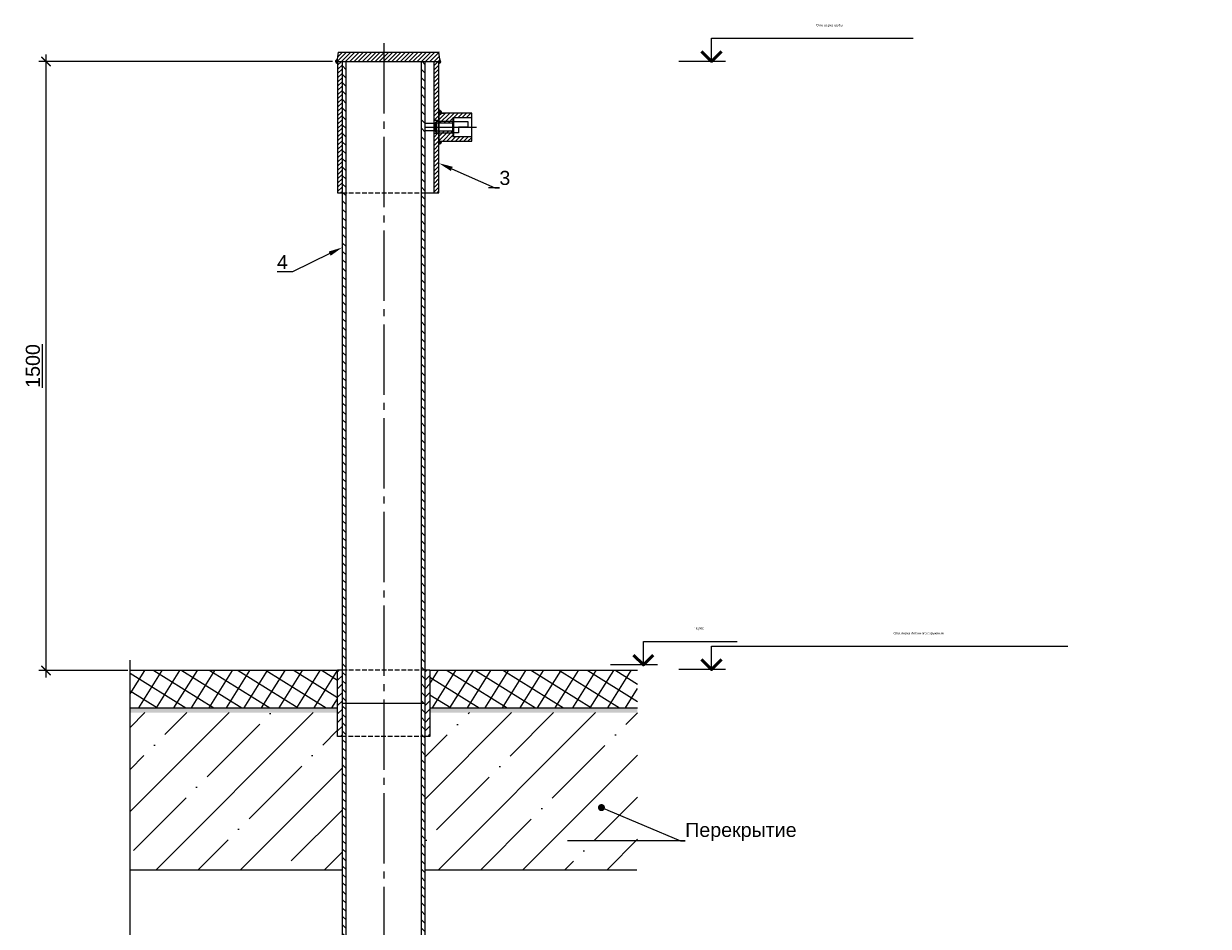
# Model space of a CAD drawing. Header units: millimetres. Extents: x 15422 to 23145, y 7709 to 14779.
# Tile 5 of 12: x 18854 to 20117, y 10225 to 11188. Entities that reach past the tile are written whole.
import ezdxf
from ezdxf import colors
from ezdxf.entities.mleader import LeaderData, LeaderLine
from ezdxf.enums import TextEntityAlignment as Align
from ezdxf.math import Vec2, Vec3

# ---------------------------------------------------------------- set-up
doc = ezdxf.new("R2018")
doc.units = ezdxf.units.MM
doc.linetypes.add('Штриховая_ГОСТ', pattern=[7, 5, -2])
doc.linetypes.add('Штрихпунктирная_ГОСТ', pattern=[20, 15, -1.75, 1.5, -1.75])
doc.layers.add('_ГТО1-Разрез.Дамба.Раст.слой', color=3, linetype='Continuous')
for name, color, linetype, lineweight in [('Выноски', 2, 'Continuous', 9), ('ГТО_Вспомогательная', 7, 'Continuous', 9), ('Линия основная', 4, 'Continuous', 25), ('Оси', 1, 'Штрихпунктирная_ГОСТ', 13), ('Отметки', 7, 'Continuous', 13), ('Размеры', 2, 'Continuous', 9), ('Штриховая линия', 7, 'Штриховая_ГОСТ', 13), ('Штриховка', 251, 'Continuous', 9)]:
    doc.layers.add(name, color=color, linetype=linetype, lineweight=lineweight)
doc.styles.add('ГТО-2', font='arial.ttf')
doc.styles.add('КИА', font='arial.ttf')
doc.dimstyles.new('КИА', dxfattribs={"dimtxt": 3, "dimasz": 2, "dimexe": 1.5, "dimexo": 0, "dimgap": 1, "dimtad": 1, "dimdec": 0, "dimzin": 9, "dimtxsty": 'КИА', "dimblk": 'ARCHTICK', "dimcen": 3, "dimdle": 1.5, "dimclrd": 256, "dimclre": 256, "dimclrt": 256, "dimadec": 0, "dimazin": 0, "dimtfac": 1, "dimtdec": 0, "dimtmove": 0, "dimatfit": 3, "dimfxl": 1, "dimtfill": 1, "dimlwd": -1, "dimlwe": -1, "dimarcsym": 2})
pattern_1 = [(135, (0, 629.933), (-4.490128, -4.490128), [])]
pattern_2 = [(45, (0, 629.933), (-2.24506403, 2.24506403), [])]

# ---------------------------------------------------------------- blocks, each defined once
blk = doc.blocks.new('*U32')
at = {"color": 0, "linetype": 'ByBlock', "lineweight": -2}
for p, q in [((7, 0), (7, 5)), ((7, 5), (50, 5)), ((7, 0), (0, 0)), ((10, 0), (7, 0))]:
    blk.add_line(p, q, dxfattribs=at)
at = {"color": 0, "linetype": 'ByBlock', "lineweight": 50}
blk.add_lwpolyline([(4.88, 2.12), (7, 0), (9.12, 2.12)], dxfattribs=at)
at = {"color": 0, "linetype": 'ByBlock', "lineweight": -2, "flags": 104}
for tag, p in [('ОТМЕТКА', (29.32, 8)), ('ПРИМЕЧАНИЕ', (29.32, 2))]:
    blk.add_attdef(tag, text='', height=3.5, dxfattribs=at).set_placement(p, align=Align.MIDDLE_CENTER)
blk = doc.blocks.new('_ArchTick')
at = {"color": 0, "linetype": 'ByBlock', "const_width": 0.15}
blk.add_lwpolyline([(-0.5, -0.5), (0.5, 0.5)], dxfattribs=at)
blk = doc.blocks.new('*D36')
at = {"layer": 'Defpoints', "color": 0, "transparency": 16777216}
for p in [(18877.6, 11147.8), (19186.5, 11147.8), (18968, 10498.1)]:
    blk.add_point(p, dxfattribs=at)
at = {"layer": 'Размеры', "transparency": 16777216}
for p, q in [((19183.3, 11147.8), (18870.1, 11147.8)), ((18877.6, 10490.6), (18877.6, 11155.3)), ((18964.9, 10498.1), (18870.1, 10498.1))]:
    blk.add_line(p, q, dxfattribs=at)
at = {"layer": 'Размеры', "transparency": 16777216, "xscale": 10, "yscale": 10, "zscale": 10}
for p, rotation in [((18877.6, 11147.8), 90), ((18877.6, 10498.1), 270)]:
    blk.add_blockref('_ArchTick', p, dxfattribs=dict(at, rotation=rotation))
at = {"layer": 'Размеры', "transparency": 16777216, "insert": (18863.6, 10822.9), "char_height": 15, "attachment_point": 5, "rotation": 90, "style": 'КИА', "bg_fill": 3, "box_fill_scale": 1.1, "bg_fill_color": 256, "bg_fill_true_color": 13158600, "bg_fill_transparency": 0}
blk.add_mtext('{\\L1500}', dxfattribs=at)
blk = doc.blocks.new('_Dot')
at = {"color": 0, "linetype": 'ByBlock', "lineweight": -2}
blk.add_line((-0.5, 0), (-1, 0), dxfattribs=at)
at = {"color": 0, "linetype": 'ByBlock', "const_width": 0.5}
blk.add_lwpolyline([(-0.25, 0, 1), (0.25, 0, 1)], format="xyb", close=True, dxfattribs=at)
blk = doc.blocks.new('*U51')
at = {"color": 0, "linetype": 'ByBlock', "lineweight": -2}
for p, q in [((7, 0), (7, 5)), ((7, 5), (83, 5)), ((7, 0), (0, 0)), ((10, 0), (7, 0))]:
    blk.add_line(p, q, dxfattribs=at)
at = {"color": 0, "linetype": 'ByBlock', "lineweight": 50}
blk.add_lwpolyline([(4.88, 2.12), (7, 0), (9.12, 2.12)], dxfattribs=at)
at = {"color": 0, "linetype": 'ByBlock', "lineweight": -2, "flags": 104}
for tag, p in [('ОТМЕТКА', (45.82, 8)), ('ПРИМЕЧАНИЕ', (45.82, 2))]:
    blk.add_attdef(tag, text='', height=3.5, dxfattribs=at).set_placement(p, align=Align.MIDDLE_CENTER)
blk = doc.blocks.new('*U85')
at = {"color": 0, "linetype": 'ByBlock', "lineweight": -2}
for p, q in [((7, 0), (7, 5)), ((7, 5), (27, 5)), ((7, 0), (0, 0)), ((10, 0), (7, 0))]:
    blk.add_line(p, q, dxfattribs=at)
at = {"color": 0, "linetype": 'ByBlock', "lineweight": 50}
blk.add_lwpolyline([(4.88, 2.12), (7, 0), (9.12, 2.12)], dxfattribs=at)
at = {"color": 0, "linetype": 'ByBlock', "lineweight": -2, "flags": 104}
for tag, p in [('ОТМЕТКА', (17.82, 8)), ('ПРИМЕЧАНИЕ', (17.82, 2))]:
    blk.add_attdef(tag, text='', height=3.5, dxfattribs=at).set_placement(p, align=Align.MIDDLE_CENTER)

msp = doc.modelspace()

# ---------------------------------------------------------------- hatches: boundary and pattern name
at = {"layer": '_ГТО1-Разрез.Дамба.Раст.слой', "linetype": 'Continuous', "lineweight": 15, "true_color": 0x000000}
h = msp.add_hatch(dxfattribs=at)
h.set_pattern_fill('ANSI37', color=18, scale=5, angle=13, style=0)
h.set_pattern_definition([(58, (3291603.175, 456579.589), (-13.46276353, 8.41246832), []), (148, (3291603.175, 456579.589), (-8.41246832, -13.46276353), [])])
h.paths.add_polyline_path([(18967.3510518, 10498.0832141), (18967.3510518, 10458.0832141), (19188.6963468, 10458.0832141), (19188.6963468, 10498.0832141)])
h = msp.add_hatch(dxfattribs=at)
h.set_pattern_fill('ANSI37', color=18, scale=5, angle=13, style=0)
h.set_pattern_definition([(58, (3292215.847, 456579.589), (-13.46276353, 8.41246832), []), (148, (3292215.847, 456579.589), (-8.41246832, -13.46276353), [])])
h.paths.add_polyline_path([(19287.1963468, 10498.0832141), (19287.1963468, 10458.0832141), (19508.5416418, 10458.0832141), (19508.5416418, 10498.0832141)])
for points in [[(18967.3510518, 10458.0832141), (18967.3510518, 10453.0832141), (19188.6963468, 10453.0832141), (19188.6963468, 10458.0832141)], [(19287.1963468, 10458.0832141), (19287.1963468, 10453.0832141), (19508.5416418, 10453.0832141), (19508.5416418, 10458.0832141)]]:
    msp.add_hatch(color=18, dxfattribs=at).paths.add_polyline_path(points)
at = {"layer": 'Линия основная'}
h = msp.add_hatch(color=256, dxfattribs=at)
h.dxf.hatch_style = 1
edge = h.paths.add_edge_path()
edge.add_line((19188.3008916, 11149.7139027), (19188.0020954, 11147.7219276))
edge.add_line((19188.0020954, 11147.7219276), (19188.5022945, 11147.7185646))
edge.add_line((19188.5022945, 11147.7185646), (19188.5022945, 11145.7185646))
edge.add_arc((19188.5050525, 11147.721449), 2.0028863, 95.8505104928, 269.9211047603, ccw=False)
h = msp.add_hatch(color=256, dxfattribs=at)
h.dxf.hatch_style = 1
edge = h.paths.add_edge_path()
edge.add_line((19297.4035578, 11149.5924392), (19297.6963468, 11147.7185646))
edge.add_line((19297.6963468, 11147.7185646), (19296.7055089, 11147.7185646))
edge.add_line((19296.7055089, 11147.7185646), (19296.7055089, 11145.7185646))
edge.add_arc((19296.7056911, 11147.7183612), 1.9997966, 269.9947807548, 429.5757407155)
h = msp.add_hatch(color=256, dxfattribs=at)
h.dxf.hatch_style = 1
h.paths.add_polyline_path([(19296.6741265, 11095.7185646), (19296.6741265, 11092.7185646), (19299.6741265, 11092.7185646, 0.4142135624)])
h = msp.add_hatch(color=256, dxfattribs=at)
h.dxf.hatch_style = 1
h.paths.add_polyline_path([(19296.6741265, 11059.7185646), (19296.6741265, 11062.7185646), (19299.6741265, 11062.7185646, -0.4142135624)])
at = {"layer": 'Штриховка'}
h = msp.add_hatch(dxfattribs=at)
h.set_pattern_fill('ANSI31', color=256)
h.set_pattern_definition(pattern_2)
h.paths.add_polyline_path([(19299.7022007, 11157.7185646), (19189.1963468, 11157.7185646), (19187.6963468, 11147.7185646), (19299.7022007, 11147.7185646)])
h.paths.add_polyline_path([(19296.1754417, 11157.8579319), (19299.7022007, 11157.7185646), (19299.7022007, 11147.7185646), (19297.6963468, 11147.7185646)])
h = msp.add_hatch(dxfattribs=at)
h.set_pattern_fill('ANSI31', color=256)
h.set_pattern_definition(pattern_2)
h.paths.add_polyline_path([(19193.6963468, 11147.7185646), (19188.6963468, 11147.7185646), (19188.6963468, 11007.7185646), (19193.6963468, 11007.7185646)])
h.paths.add_polyline_path([(19296.6963468, 11147.7185646), (19291.6963468, 11147.7185646), (19291.6963468, 11084.7185646), (19296.6741265, 11084.7185646)])
h.paths.add_polyline_path([(19296.6741265, 11070.7185646), (19291.6963468, 11070.7185646), (19291.6963468, 11007.7185646), (19296.6963468, 11007.7185646)])
h = msp.add_hatch(dxfattribs=at)
h.set_pattern_fill('ANSI31', color=256, scale=2, angle=90)
h.set_pattern_definition(pattern_1)
h.paths.add_polyline_path([(19197.6963468, 11147.7185646), (19193.6963468, 11147.7185646), (19193.6030719, 9574.3379604), (19197.6963468, 9573.1100474)])
h = msp.add_hatch(dxfattribs=at)
h.set_pattern_fill('ANSI31', color=256, scale=2, angle=90)
h.set_pattern_definition(pattern_1)
h.paths.add_polyline_path([(19278.1963468, 9572.9870384), (19282.1963468, 9574.1416174), (19282.1963468, 11147.7185646), (19278.1963468, 11147.7185646)])
h = msp.add_hatch(dxfattribs=at)
h.set_pattern_fill('ANSI31', color=256)
h.set_pattern_definition(pattern_2)
h.paths.add_polyline_path([(19331.6741265, 11092.7185646), (19296.6741265, 11092.7185646), (19296.6741265, 11083.7185646), (19311.6741265, 11083.7185646), (19311.6741265, 11087.7185646), (19331.6741265, 11087.7185646)])
h.paths.add_polyline_path([(19311.6741265, 11083.7185646), (19296.6741265, 11083.7185646), (19296.6741265, 11082.2185646), (19311.6741265, 11082.2185646)])
h.paths.add_polyline_path([(19311.6741265, 11073.2185646), (19296.6741265, 11073.2185646), (19296.6741265, 11071.7185646), (19311.6741265, 11071.7185646)])
h.paths.add_polyline_path([(19331.6741265, 11067.7185646), (19311.6741265, 11067.7185646), (19311.6741265, 11071.7185646), (19296.6741265, 11071.7185646), (19296.6741265, 11062.7185646), (19331.6741265, 11062.7185646)])
h = msp.add_hatch(dxfattribs=at)
h.set_pattern_fill('ANSI31', color=256, scale=2)
h.set_pattern_definition([(45, (19191.1963, 10463.2186), (-4.4901, 4.4901), [])])
h.paths.add_polyline_path([(19193.6963468, 10498.7185646), (19188.6963468, 10498.7185646), (19188.6963468, 10427.7185646), (19193.6963468, 10427.7185646)])
h = msp.add_hatch(dxfattribs=at)
h.set_pattern_fill('ANSI31', color=256, scale=2)
h.set_pattern_definition([(45, (19284.6963, 10463.2186), (-4.4901, 4.4901), [])])
h.paths.add_polyline_path([(19287.1963468, 10498.7185646), (19282.1963468, 10498.7185646), (19282.1963468, 10427.7185646), (19287.1963468, 10427.7185646)])
at = {"layer": 'Штриховка', "ltscale": 0.5}
h = msp.add_hatch(dxfattribs=at)
h.set_pattern_fill('ANSI35', color=256, scale=10, style=0)
h.set_pattern_definition([(45, (0, 629.93), (-44.90128, 44.90128), []), (45, (44.9, 629.93), (-44.90128, 44.90128), [79.375, -15.875, 0, -15.875])])
h.paths.add_polyline_path([(18967.3510518, 10453.0832141), (18967.3510518, 10285.5530558), (19193.6963468, 10285.5914205), (19193.6963468, 10427.7185646), (19188.6963468, 10427.7185646), (19188.6963468, 10453.0832141)])
h = msp.add_hatch(dxfattribs=at)
h.set_pattern_fill('ANSI35', color=256, scale=10, style=0)
h.set_pattern_definition([(45, (3292215.85, 456579.59), (-44.9012806, 44.9012806), []), (45, (3292260.75, 456579.59), (-44.9012806, 44.9012806), [79.375, -15.875, 0, -15.875])])
h.paths.add_polyline_path([(19287.1963468, 10453.0832141), (19287.1963468, 10427.7185646), (19282.1963468, 10427.7185646), (19282.290508, 10285.5300969), (19508.5416418, 10285.6143794), (19508.5416418, 10453.0832141)])

# ---------------------------------------------------------------- linework, layer by layer
for p, q in [((19188.6963468, 10498.0832141), (18967.3510518, 10498.0832141)), ((19508.5416418, 10498.0832141), (19287.1963468, 10498.0832141)), ((18967.3510518, 10458.0832141), (19188.6963468, 10458.0832141)), ((19287.1963468, 10458.0832141), (19508.5416418, 10458.0832141)), ((19287.1963468, 10457.7185646), (19287.1963468, 10457.7185646)), ((18967.3510518, 10285.5722382), (19193.6963468, 10285.5722382)), ((19282.1963468, 10285.5722382), (19507.8626685, 10285.5722382))]:
    msp.add_line(p, q)
at = {"layer": 'ГТО_Вспомогательная', "linetype": 'Continuous'}
msp.add_lwpolyline([(18967.3510518, 9687.8832122), (18967.3510518, 10199.9682973), (18979.8510518, 10203.0932973), (18954.8510518, 10209.3432973), (18967.3510518, 10212.4682973), (18967.3510518, 10509.0180989)], dxfattribs=at)
at = {"layer": 'Линия основная'}
for p, q in [((19189.1963468, 11157.7185646), (19187.6963468, 11147.7185646)), ((19187.6963468, 11147.7185646), (19297.6963468, 11147.7185646)), ((19188.6963468, 11147.7185646), (19188.6963468, 11007.7185646)), ((19189.1963468, 11157.7185646), (19296.1963468, 11157.7185646)), ((19193.6963468, 10513.0855771), (19193.6963468, 11147.7185646)), ((19193.6963468, 11007.7185646), (19193.6963468, 11147.7185646)), ((19197.6963468, 11007.7185646), (19197.6963468, 11147.7185646)), ((19278.1963468, 11007.7185646), (19278.1963468, 11147.7185646)), ((19282.1963468, 10512.9039137), (19282.1963468, 11147.7185646)), ((19291.6963468, 11007.7185646), (19291.6963468, 11147.7185646)), ((19296.1963468, 11157.7185646), (19297.6963468, 11147.7185646)), ((19296.6963468, 11007.7185646), (19296.6963468, 11147.7185646)), ((19296.6741265, 11084.7185646), (19291.6963468, 11084.7185646)), ((19294.1741265, 11083.7185646), (19294.1741265, 11071.7185646)), ((19282.1963468, 11081.7185646), (19292.6741265, 11081.7185646)), ((19292.6741265, 11073.7185646), (19282.1963468, 11073.7185646)), ((19296.6741265, 11070.7185646), (19291.6963468, 11070.7185646)), ((19292.6741265, 11081.7185646), (19292.6741265, 11073.7185646)), ((19188.6963468, 11007.7185646), (19193.6963468, 11007.7185646)), ((19197.6963468, 10514.7959683), (19197.6963468, 11007.7185646)), ((19278.1963468, 10803.4691908), (19278.1963468, 11007.7185646)), ((19282.1963468, 11007.7185646), (19296.6963468, 11007.7185646)), ((19278.1963468, 9573.3185886), (19278.1963468, 10803.4691908)), ((19197.6963468, 9573.4701824), (19197.6963468, 10514.7959683)), ((19193.6963468, 9574.8018348), (19193.6963468, 10513.0855771)), ((19282.1963468, 9574.6524253), (19282.1963468, 10512.9039137)), ((19193.6963468, 10463.2185646), (19282.1963468, 10463.2185646))]:
    msp.add_line(p, q, dxfattribs=at)
for points in [[(19296.6741265, 11097.1806405), (19296.6741265, 11092.7185646), (19302.1545248, 11092.7185646)], [(19282.1963468, 11077.7185646), (19301.6741265, 11077.7185646)], [(19291.6741265, 11077.7185646), (19336.6741265, 11077.7185646)], [(19188.6963468, 10427.7185646), (19188.6963468, 10498.7185646), (19193.6963468, 10498.7185646)], [(19282.1963468, 10498.7185646), (19287.1963468, 10498.7185646), (19287.1963468, 10427.7185646), (19282.1963468, 10427.7185646)], [(19193.6963468, 10427.7185646), (19188.6963468, 10427.7185646)]]:
    msp.add_lwpolyline(points, dxfattribs=at)
for points in [[(19294.1741265, 11071.7185646), (19311.6741265, 11071.7185646), (19311.6741265, 11083.7185646), (19294.1741265, 11083.7185646), (19292.6741265, 11082.2185646), (19292.6741265, 11082.2185646), (19292.6741265, 11073.2185646)], [(19296.6741265, 11062.7185646), (19331.6741265, 11062.7185646), (19331.6741265, 11092.7185646), (19296.6741265, 11092.7185646)], [(19296.6741265, 11071.7185646), (19311.6741265, 11071.7185646), (19311.6741265, 11083.7185646), (19296.6741265, 11083.7185646)], [(19311.6741265, 11067.7185646), (19331.6741265, 11067.7185646), (19331.6741265, 11087.7185646), (19311.6741265, 11087.7185646)], [(19311.6741265, 11068.7185646), (19312.6741265, 11068.7185646), (19312.6741265, 11086.7185646), (19311.6741265, 11086.7185646)], [(19312.6741265, 11083.7185646), (19327.6741265, 11083.7185646), (19327.6741265, 11077.7185646), (19317.6741265, 11077.7185646), (19317.6741265, 11071.7185646), (19312.6741265, 11071.7185646)], [(19292.6741265, 11082.2185646), (19311.6741265, 11082.2185646), (19311.6741265, 11073.2185646), (19292.6741265, 11073.2185646)], [(19296.6741265, 11082.2185646), (19311.6741265, 11082.2185646), (19311.6741265, 11073.2185646), (19296.6741265, 11073.2185646)]]:
    msp.add_lwpolyline(points, close=True, dxfattribs=at)
for centre, radius, start, end in [((19188.557343, 11147.776366), 2.0585376, 105.6403749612, 268.4676414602), ((19296.6963468, 11147.7185646), 2.0028863, 270.0788952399, 69.323205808), ((19296.6741265, 11092.7185646), 3, 0, 90), ((19296.6741265, 11062.7185646), 3, 270, 0)]:
    msp.add_arc(centre, radius, start, end, dxfattribs=at)
at = {"layer": 'Оси', "ltscale": 5}
msp.add_line((19237.9463468, 11167.2693832), (19237.9463468, 7739.8724564), dxfattribs=at)
at = {"layer": 'Штриховая линия'}
for points in [[(19193.6963468, 11007.7185646), (19282.1963468, 11007.7185322)], [(19193.6963468, 10498.7185646), (19282.1963468, 10498.7185646)], [(19282.1963468, 10427.7185646), (19193.6963468, 10427.7185646)]]:
    msp.add_lwpolyline(points, dxfattribs=at)

# ---------------------------------------------------------------- block references
at = {"layer": 'Отметки'}
ref = msp.add_blockref('*U32', (19552.6165593, 11147.7185646), dxfattribs=dict(at, xscale=5, yscale=5, zscale=5))
lines = msp.add_mtext('Отм. верха трубы', dxfattribs={"layer": '0', "color": 0, "linetype": 'ByBlock', "lineweight": -2, "insert": (19699.207131, 11187.7185646), "char_height": 2.5, "attachment_point": 1, "bg_fill": 3, "box_fill_scale": 1.2, "bg_fill_color": 256, "bg_fill_transparency": 0})
ref.add_attrib('ОТМЕТКА', '', (19699.207131, 11187.7185646)).embed_mtext(lines)
ref = msp.add_blockref('*U85', (19479.8187755, 10503.9728739), dxfattribs=dict(at, xscale=5, yscale=5, zscale=5))
lines = msp.add_mtext('16,950', dxfattribs={"layer": '0', "color": 0, "linetype": 'ByBlock', "lineweight": -2, "insert": (19568.9093472, 10543.9728739), "char_height": 2.5, "attachment_point": 1, "bg_fill": 3, "box_fill_scale": 1.2, "bg_fill_color": 256, "bg_fill_transparency": 0})
ref.add_attrib('ОТМЕТКА', '', (19568.9093472, 10543.9728739)).embed_mtext(lines)
ref = msp.add_blockref('*U51', (19552.6165593, 10499.0423925), dxfattribs=dict(at, xscale=5, yscale=5, zscale=5))
lines = msp.add_mtext('Отм. верха бетонного соружения', dxfattribs={"layer": '0', "color": 0, "linetype": 'ByBlock', "lineweight": -2, "insert": (19781.707131, 10539.0423925), "char_height": 2.5, "attachment_point": 1, "bg_fill": 3, "box_fill_scale": 1.2, "bg_fill_color": 256, "bg_fill_transparency": 0})
ref.add_attrib('ОТМЕТКА', '', (19781.707131, 10539.0423925)).embed_mtext(lines)

# ---------------------------------------------------------------- leaders
at = {"layer": 'Выноски'}
ml = msp.add_multileader_mtext('Standard', dxfattribs=at)
ml.set_content('3', color=256, style='ГТО-2')
ml.set_leader_properties(color=256, linetype='ByLayer', lineweight=-1)
ml.build(insert=Vec2(0, 0))
ml.multileader.update_dxf_attribs({"text_left_attachment_type": 6, "text_right_attachment_type": 6, "dogleg_length": 1, "arrow_head_size": 15, "scale": 5})
ctx = ml.context
ctx.base_point, ctx.scale, ctx.char_height, ctx.arrow_head_size, ctx.landing_gap_size, ctx.plane_origin = Vec3(19361.230746, 11013.0045405), 5, 15, 15, 0, Vec3(19398.1267077, 11039.1924442)
ctx.left_attachment, ctx.right_attachment = 6, 6
notes = []
notes.append((ctx, [(0, (1, 1, 0), (19356.230746, 11013.0045405), (1, 0), 5, [(0, [(19296.6963468, 11039.1924442)], 0, [])])]))
ctx.mtext.insert, ctx.mtext.width, ctx.mtext.flow_direction = Vec3(19361.230746, 11031.0045405), 27.028079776, 5
ml = msp.add_multileader_mtext('Standard', dxfattribs=at)
ml.set_content('4', color=256, style='ГТО-2')
ml.set_leader_properties(color=256, linetype='ByLayer', lineweight=-1)
ml.build(insert=Vec2(0, 0))
ml.multileader.update_dxf_attribs({"text_left_attachment_type": 6, "text_right_attachment_type": 6, "dogleg_length": 1, "arrow_head_size": 15, "scale": 5})
ctx = ml.context
ctx.base_point, ctx.scale, ctx.char_height, ctx.arrow_head_size, ctx.landing_gap_size, ctx.plane_origin = Vec3(19125.2745766, 10923.2451288), 5, 15, 15, 0, Vec3(19227.8875195, 10874.7579282)
ctx.left_attachment, ctx.right_attachment, ctx.text_align_type = 6, 6, 2
notes.append((ctx, [(1, (1, 1, 0), (19140.6497472, 10923.2451288), (-1, 0), 5, [(0, [(19193.6963468, 10949.3491262)], 0, [])])]))
ctx.mtext.insert, ctx.mtext.width, ctx.mtext.alignment, ctx.mtext.flow_direction = Vec3(19135.6497472, 10941.2451288), 27.028079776, 3, 5
ml = msp.add_multileader_mtext('Standard', dxfattribs=at)
ml.set_content('Перекрытие', color=256, style='ГТО-2')
ml.set_leader_properties(color=256, linetype='ByLayer', lineweight=-1)
ml.set_arrow_properties(name='DOT')
ml.build(insert=Vec2(0, 0))
ml.multileader.update_dxf_attribs({"text_left_attachment_type": 6, "text_right_attachment_type": 6, "dogleg_length": 1, "arrow_head_size": 7.5, "scale": 5})
ctx = ml.context
ctx.base_point, ctx.scale, ctx.char_height, ctx.arrow_head_size, ctx.landing_gap_size, ctx.plane_origin = Vec3(19559.4620392, 10316.3813975), 5, 15, 7.5, 0, Vec3(19513.2929814, 10514.2215285)
ctx.left_attachment, ctx.right_attachment = 6, 6
notes.append((ctx, [(0, (1, 1, 0), (19554.4620392, 10316.3813975), (1, 0), 5, [(0, [(19470.136562, 10351.8136599)], 0, [])])]))
ctx.mtext.insert, ctx.mtext.width, ctx.mtext.flow_direction = Vec3(19559.4620392, 10335.5457904), 217.237598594, 5
for ctx, leaders in notes:
    for number, flags, end, landing, length, lines in leaders:
        leader = LeaderData()
        leader.index, (leader.has_last_leader_line, leader.has_dogleg_vector, leader.attachment_direction) = number, flags
        leader.last_leader_point, leader.dogleg_vector, leader.dogleg_length = Vec3(end), Vec3(landing), length
        for number, points, colour, breaks in lines:
            line = LeaderLine()
            line.index, line.vertices, line.color, line.breaks = number, Vec3.list(points), colors.encode_raw_color(colour), breaks
            leader.lines.append(line)
        ctx.leaders.append(leader)

# ---------------------------------------------------------------- next in the draw order: dimensions: what is measured, and where the dimension line sits
at = {"layer": 'Размеры'}
dim = msp.add_linear_dim(base=(18877.6476322, 11147.776366), p1=(18968.0300251, 10498.0832141), p2=(19186.4988054, 11147.776366), angle=90, text='{\\L1500}', dimstyle='КИА', override={"dimexo": 0.63}, dxfattribs=at)
dim.commit()
dim.dimension.update_dxf_attribs({"geometry": '*D36', "text_midpoint": (18863.6169364, 10822.92979)})

doc.saveas('drawing.dxf')
